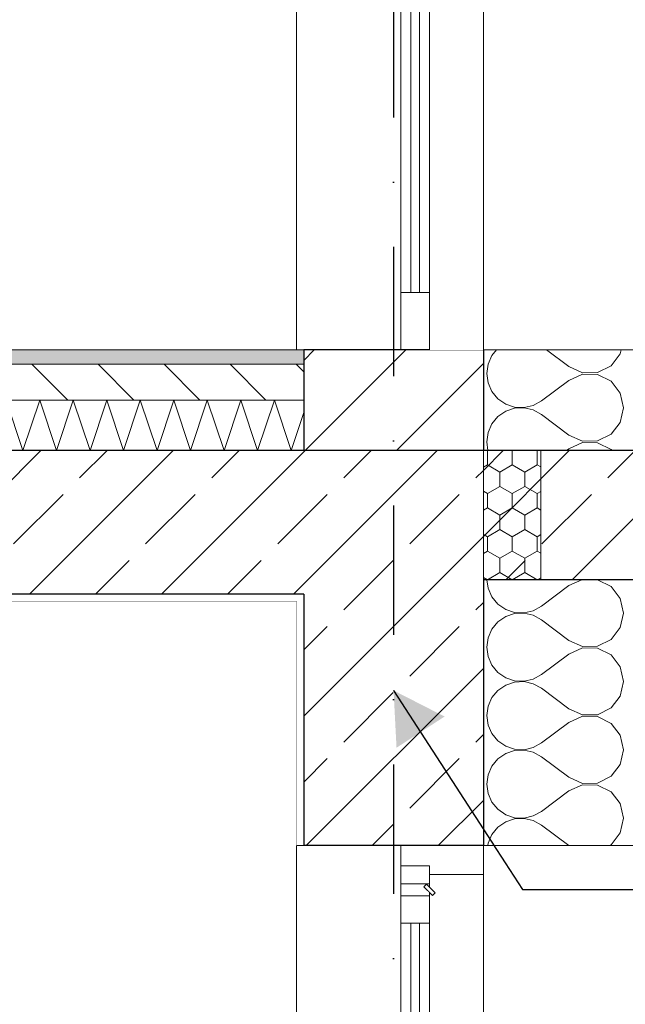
# Model space of a CAD drawing. Header units: millimetres. Extents: x 92668 to 123324, y -8921 to 14506.
# Tile 128 of 133: x 116522 to 117365, y 1979 to 3350. Entities that reach past the tile are written whole.
import ezdxf
from ezdxf.enums import TextEntityAlignment as Align

# ---------------------------------------------------------------- set-up
doc = ezdxf.new("R2010")
doc.units = ezdxf.units.MM
doc.header["$MEASUREMENT"] = 0
for name, pattern in [('Kropki i Kreski', [360, 180, -90, 0, -90]), ('Przerywana', [240, 120, -120]), ('Wipeout_Contour', [1000, 0, -1000])]:
    doc.linetypes.add(name, pattern=pattern)
for name, color, linetype, lineweight, true_color in [('0_Nr_pióra__85', 7, 'Continuous', 13, 0x80c2ff), ('Nowe_A-Konstrukcja Opis_Nr_pióra__58', 7, 'Continuous', 13, 0xdf0000), ('Nowe_A-Osi_Nr_pióra__25', 7, 'Continuous', 25, 0x40a5ff), ('Nowe_A-Wymiary-Wewnętrzne_Nr_pióra__45', 7, 'Continuous', 15, 0x40a5ff), ('Nowe_A-Wymiary-Wewnętrzne_Nr_pióra__85', 7, 'Continuous', 13, 0x80c2ff), ('Nowe_A-Wymiary-Zewnętrzne_Nr_pióra__45', 7, 'Continuous', 15, 0x40a5ff), ('Nowe_A-Wymiary-Zewnętrzne_Nr_pióra__85', 7, 'Continuous', 13, 0x80c2ff)]:
    doc.layers.add(name, color=color, linetype=linetype, lineweight=lineweight, true_color=true_color)
for name, color, linetype in [('Nowe_A-Balkony', 7, 'Continuous'), ('Nowe_A-Belki-Wieniec', 7, 'Continuous'), ('Nowe_A-Osi', 7, 'Continuous'), ('Nowe_A-Posadzki', 7, 'Continuous'), ('Nowe_A-Stropy', 7, 'Continuous'), ('Nowe_A-Wymiary-Wewnętrzne', 7, 'Continuous'), ('Nowe_A-Wymiary-Zewnętrzne', 7, 'Continuous'), ('Nowe_A-Ściany-Działowe', 7, 'Continuous'), ('Nowe_A-Ściany-Zewnętrzne', 7, 'Continuous'), ('Nowe_Drzwi Archicad', 7, 'Continuous')]:
    doc.layers.add(name, color=color, linetype=linetype)
for name, color, linetype, lineweight in [('Nowe_A-Balkony_Nr_pióra__29', 7, 'Continuous', 25), ('Nowe_A-Belki-Wieniec_Nr_pióra__30', 7, 'Continuous', 25), ('Nowe_A-Konstrukcja_Nr_pióra__1', 7, 'Continuous', 13), ('Nowe_A-Osi_Nr_pióra__6', 5, 'Continuous', 13), ('Nowe_A-Posadzki_Nr_pióra__174', 7, 'Continuous', 5), ('Nowe_A-Posadzki_Nr_pióra__9', 7, 'Continuous', 13), ('Nowe_A-Stropy_Nr_pióra__29', 7, 'Continuous', 25), ('Nowe_A-Stropy_Nr_pióra__49', 7, 'Continuous', 15), ('Nowe_A-Wymiary-Wewnętrzne_Nr_pióra__46', 5, 'Continuous', 15), ('Nowe_A-Wymiary-Zewnętrzne_Nr_pióra__46', 5, 'Continuous', 15), ('Nowe_A-Ściany-Zewnętrzne_Nr_pióra__174', 7, 'Continuous', 5), ('Nowe_A-Ściany-Zewnętrzne_Nr_pióra__27', 7, 'Continuous', 25), ('Nowe_A-Ściany-Zewnętrzne_Nr_pióra__47', 7, 'Continuous', 15), ('Nowe_Drzwi Archicad_Nr_pióra__23', 7, 'Continuous', 15), ('Nowe_Drzwi Archicad_Nr_pióra__3', 7, 'Continuous', 13), ('Nowe_Drzwi Archicad_Nr_pióra__43', 7, 'Continuous', 13), ('Nowe_Drzwi Archicad_Nr_pióra__87', 7, 'Continuous', 13)]:
    doc.layers.add(name, color=color, linetype=linetype, lineweight=lineweight)
doc.styles.add('STYL_AUTOMATYCZNY_1', font='arial.ttf')
doc.styles.add('STYL_AUTOMATYCZNY_2', font='arial.ttf')
doc.dimstyles.new('STYL_AUTOMATYCZNY__1', dxfattribs={"dimtxt": 125, "dimasz": 47.5, "dimexe": 0.18, "dimexo": 20, "dimgap": 0, "dimtad": 1, "dimdec": 1, "dimlfac": 0.1, "dimzin": 0, "dimdsep": 46, "dimtxsty": 'STYL_AUTOMATYCZNY_2', "dimblk": 'ARROWHEAD_11', "dimblk1": 'ARROWHEAD_11', "dimblk2": 'ARROWHEAD_11', "dimcen": 0.09, "dimclrd": 256, "dimclre": 256, "dimclrt": 5, "dimadec": 1, "dimazin": 0, "dimtfac": 1, "dimtdec": 4, "dimtmove": 0, "dimatfit": 3, "dimfxl": 0, "dimtolj": 1, "dimtzin": 0, "dimarcsym": 0})
doc.dimstyles.new('STYL_AUTOMATYCZNY__3', dxfattribs={"dimtxt": 0.18, "dimasz": 76, "dimexe": 0.18, "dimexo": 0.0625, "dimgap": 0, "dimtad": 0, "dimtih": 1, "dimtoh": 1, "dimdec": 4, "dimzin": 0, "dimdsep": 46, "dimcen": 0.09, "dimadec": 0, "dimazin": 0, "dimtfac": 1, "dimtdec": 4, "dimtmove": 0, "dimatfit": 3, "dimldrblk": 'ARROWHEAD_16', "dimfxl": 0, "dimtolj": 1, "dimtzin": 0, "dimarcsym": 0})
pattern_1 = [(0, (0, 0), (0, 86.60254), [0, -50]), (0, (25, 43.3), (0, 86.60254), [0, -50])]
pattern_2 = [(45, (0, 0), (-91.92388, 91.92388), []), (45, (-45.96, 45.96), (-91.92388, 91.92388), [97.5, -32.5])]

# ---------------------------------------------------------------- blocks, each defined once
blk = doc.blocks.new('*X6')
at = {"layer": 'Nowe_A-Ściany-Zewnętrzne_Nr_pióra__174', "color": 7, "linetype": 'Continuous', "lineweight": 5}
for p, q in [((117172.6, 2570), (117174.2, 2558.4)), ((117304.7, 2570), (117286.6, 2561.9)), ((117345.3, 2560.7), (117326.7, 2570)), ((117174.2, 2558.4), (117179.5, 2546.4)), ((117286.6, 2561.9), (117248.6, 2533.3)), ((117358.2, 2544.2), (117345.3, 2560.7)), ((117179.5, 2546.4), (117187.9, 2536.3)), ((117187.9, 2536.3), (117198.7, 2528.8)), ((117362.8, 2523.8), (117358.2, 2544.2)), ((117198.7, 2528.8), (117211.1, 2524.6)), ((117211.1, 2523), (117198.7, 2518.8)), ((117211.1, 2524.6), (117224.3, 2524)), ((117224.3, 2523.6), (117211.1, 2523)), ((117224.3, 2524), (117237.1, 2527)), ((117237.1, 2520.6), (117224.3, 2523.6)), ((117237.1, 2527), (117248.6, 2533.3)), ((117358.2, 2503.4), (117362.8, 2523.8)), ((117187.9, 2511.3), (117179.5, 2501.2)), ((117198.7, 2518.8), (117187.9, 2511.3)), ((117248.6, 2514.3), (117237.1, 2520.6)), ((117286.6, 2485.7), (117248.6, 2514.3)), ((117179.5, 2501.2), (117174.2, 2489.2)), ((117345.3, 2486.9), (117358.2, 2503.4)), ((117174.2, 2489.2), (117172.4, 2476.2)), ((117286.6, 2485.7), (117305.7, 2477.1)), ((117326.6, 2477.6), (117345.3, 2486.9)), ((117172.4, 2476.2), (117174.2, 2463.2)), ((117305.7, 2475.2), (117286.6, 2466.7)), ((117305.7, 2477.1), (117326.6, 2477.6)), ((117326.6, 2474.8), (117305.7, 2475.2)), ((117345.3, 2465.4), (117326.6, 2474.8)), ((117174.2, 2463.2), (117179.5, 2451.2)), ((117286.6, 2466.7), (117248.6, 2438.1)), ((117358.2, 2449), (117345.3, 2465.4)), ((117179.5, 2451.2), (117187.9, 2441)), ((117187.9, 2441), (117198.7, 2433.6)), ((117362.8, 2428.6), (117358.2, 2449)), ((117198.7, 2433.6), (117211.1, 2429.4)), ((117211.1, 2427.7), (117198.7, 2423.5)), ((117211.1, 2429.4), (117224.3, 2428.8)), ((117224.3, 2428.4), (117211.1, 2427.7)), ((117224.3, 2428.8), (117237.1, 2431.7)), ((117237.1, 2425.4), (117224.3, 2428.4)), ((117237.1, 2431.7), (117248.6, 2438.1)), ((117358.2, 2408.2), (117362.8, 2428.6)), ((117187.9, 2416.1), (117179.5, 2406)), ((117198.7, 2423.5), (117187.9, 2416.1)), ((117248.6, 2419), (117237.1, 2425.4)), ((117286.6, 2390.5), (117248.6, 2419)), ((117179.5, 2406), (117174.2, 2394)), ((117345.3, 2391.7), (117358.2, 2408.2)), ((117174.2, 2394), (117172.4, 2381)), ((117286.6, 2390.5), (117305.7, 2381.9)), ((117326.6, 2382.3), (117345.3, 2391.7)), ((117172.4, 2381), (117174.2, 2367.9)), ((117286.6, 2371.4), (117248.6, 2342.9)), ((117305.7, 2380), (117286.6, 2371.4)), ((117305.7, 2381.9), (117326.6, 2382.3)), ((117326.6, 2379.6), (117305.7, 2380)), ((117345.3, 2370.2), (117326.6, 2379.6)), ((117174.2, 2367.9), (117179.5, 2355.9)), ((117358.2, 2353.7), (117345.3, 2370.2)), ((117179.5, 2355.9), (117187.9, 2345.8)), ((117187.9, 2345.8), (117198.7, 2338.4)), ((117362.8, 2333.3), (117358.2, 2353.7)), ((117198.7, 2338.4), (117211.1, 2334.2)), ((117211.1, 2332.5), (117198.7, 2328.3)), ((117211.1, 2334.2), (117224.3, 2333.5)), ((117224.3, 2333.1), (117211.1, 2332.5)), ((117224.3, 2333.5), (117237.1, 2336.5)), ((117237.1, 2330.2), (117224.3, 2333.1)), ((117237.1, 2336.5), (117248.6, 2342.9)), ((117248.6, 2323.8), (117237.1, 2330.2)), ((117358.2, 2312.9), (117362.8, 2333.3)), ((117187.9, 2320.9), (117179.5, 2310.7)), ((117198.7, 2328.3), (117187.9, 2320.9)), ((117286.6, 2295.2), (117248.6, 2323.8)), ((117179.5, 2310.7), (117174.2, 2298.7)), ((117345.3, 2296.5), (117358.2, 2312.9)), ((117174.2, 2298.7), (117172.4, 2285.7)), ((117286.6, 2295.2), (117305.7, 2286.7)), ((117326.6, 2287.1), (117345.3, 2296.5)), ((117172.4, 2285.7), (117174.2, 2272.7)), ((117286.6, 2276.2), (117248.6, 2247.6)), ((117305.7, 2284.8), (117286.6, 2276.2)), ((117305.7, 2286.7), (117326.6, 2287.1)), ((117326.6, 2284.3), (117305.7, 2284.8)), ((117345.3, 2275), (117326.6, 2284.3)), ((117358.2, 2258.5), (117345.3, 2275)), ((117174.2, 2272.7), (117179.5, 2260.7)), ((117179.5, 2260.7), (117187.9, 2250.6)), ((117187.9, 2250.6), (117198.7, 2243.1)), ((117237.1, 2241.3), (117248.6, 2247.6)), ((117362.8, 2238.1), (117358.2, 2258.5)), ((117198.7, 2243.1), (117211.1, 2238.9)), ((117211.1, 2237.3), (117198.7, 2233.1)), ((117211.1, 2238.9), (117224.3, 2238.3)), ((117224.3, 2237.9), (117211.1, 2237.3)), ((117224.3, 2238.3), (117237.1, 2241.3)), ((117237.1, 2234.9), (117224.3, 2237.9)), ((117248.6, 2228.6), (117237.1, 2234.9)), ((117358.2, 2217.7), (117362.8, 2238.1)), ((117187.9, 2225.6), (117179.5, 2215.5)), ((117198.7, 2233.1), (117187.9, 2225.6)), ((117286.6, 2200), (117248.6, 2228.6)), ((117179.5, 2215.5), (117174.2, 2203.5)), ((117345.3, 2201.2), (117358.2, 2217.7)), ((117174.2, 2203.5), (117173.7, 2200)), ((117342.9, 2200), (117345.3, 2201.2))]:
    blk.add_line(p, q, dxfattribs=at)
blk = doc.blocks.new('ElemPrzekroju_5')
at = {"color": 254, "linetype": 'Wipeout_Contour', "lineweight": 0, "ltscale": 2223447.429133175}
blk.add_wipeout([(116907.6, 2200), (116907.6, 0), (117052.6, 0), (117052.6, 873), (117042.6, 873), (117042.6, 927), (117052.6, 927), (117052.6, 973), (117042.6, 973), (117042.6, 990), (116997.6, 990), (116990.5, 992.9), (116987.6, 1000), (116990.5, 1007.1), (116997.6, 1010), (117042.6, 1010), (117042.6, 1027), (117052.6, 1027), (117052.6, 2200)], dxfattribs=at).dxf.layer = 'Nowe_A-Ściany-Zewnętrzne'
at = {"color": 254, "linetype": 'Wipeout_Contour', "lineweight": 0, "ltscale": 469131.658952}
blk.add_wipeout([(117377.6, 0), (117377.6, 2200), (117167.6, 2200), (117167.6, 0)], dxfattribs=at).dxf.layer = 'Nowe_A-Ściany-Zewnętrzne'
at = {"layer": 'Nowe_A-Ściany-Zewnętrzne', "linetype": 'Continuous', "lineweight": 0, "true_color": 0x000000}
h = blk.add_hatch(dxfattribs=at)
h.set_pattern_fill('Tynk', color=18, style=0, pattern_type=2)
h.set_pattern_definition(pattern_1)
h.paths.add_polyline_path([(116917.6, 2200), (116917.6, 2540), (116907.6, 2540), (116907.6, 2200)])
at = {"layer": 'Nowe_A-Ściany-Zewnętrzne_Nr_pióra__47', "color": 7, "linetype": 'Continuous', "lineweight": 15}
for p in [(116907.6, 2540), (116917.6, 2200)]:
    blk.add_line(p, (116907.6, 2200), dxfattribs=at)
at = {"layer": 'Nowe_A-Ściany-Zewnętrzne_Nr_pióra__47', "color": 7, "linetype": 'Continuous', "lineweight": 15, "flags": 128}
blk.add_lwpolyline([(117377.6, 2200), (117367.6, 2200), (117167.6, 2200)], dxfattribs=at)
at = {"layer": 'Nowe_A-Ściany-Zewnętrzne', "lineweight": 0}
blk.add_blockref('*X6', (0, 0), dxfattribs=at)
blk = doc.blocks.new('*X15')
at = {"layer": 'Nowe_A-Ściany-Zewnętrzne_Nr_pióra__174', "color": 7, "linetype": 'Continuous', "lineweight": 5}
for p, q in [((117179.5, 2882.2), (117174.2, 2870.2)), ((117186, 2890), (117179.5, 2882.2)), ((117286.6, 2866.7), (117255.5, 2890)), ((117345.3, 2867.9), (117358.2, 2884.4)), ((117358.2, 2884.4), (117359.5, 2890)), ((117174.2, 2870.2), (117172.4, 2857.1)), ((117286.6, 2866.7), (117305.7, 2858.1)), ((117326.6, 2858.5), (117345.3, 2867.9)), ((117172.4, 2857.1), (117174.2, 2844.1)), ((117305.7, 2856.2), (117286.6, 2847.6)), ((117305.7, 2858.1), (117326.6, 2858.5)), ((117326.6, 2855.8), (117305.7, 2856.2)), ((117345.3, 2846.4), (117326.6, 2855.8)), ((117174.2, 2844.1), (117179.5, 2832.1)), ((117286.6, 2847.6), (117248.6, 2819)), ((117358.2, 2829.9), (117345.3, 2846.4)), ((117179.5, 2832.1), (117187.9, 2822)), ((117362.8, 2809.5), (117358.2, 2829.9)), ((117187.9, 2822), (117198.7, 2814.6)), ((117198.7, 2814.6), (117211.1, 2810.4)), ((117211.1, 2810.4), (117224.3, 2809.7)), ((117224.3, 2809.7), (117237.1, 2812.7)), ((117237.1, 2812.7), (117248.6, 2819)), ((117358.2, 2789.1), (117362.8, 2809.5)), ((117187.9, 2797.1), (117179.5, 2786.9)), ((117198.7, 2804.5), (117187.9, 2797.1)), ((117211.1, 2808.7), (117198.7, 2804.5)), ((117224.3, 2809.3), (117211.1, 2808.7)), ((117237.1, 2806.4), (117224.3, 2809.3)), ((117248.6, 2800), (117237.1, 2806.4)), ((117286.6, 2771.4), (117248.6, 2800)), ((117179.5, 2786.9), (117174.2, 2774.9)), ((117345.3, 2772.6), (117358.2, 2789.1)), ((117174.2, 2774.9), (117172.4, 2761.9)), ((117286.6, 2771.4), (117305.7, 2762.9)), ((117326.6, 2763.3), (117345.3, 2772.6)), ((117172.4, 2761.9), (117174, 2750)), ((117305.7, 2760.9), (117286.6, 2752.4)), ((117305.7, 2762.9), (117326.6, 2763.3)), ((117326.6, 2760.5), (117305.7, 2760.9)), ((117345.3, 2751.2), (117326.6, 2760.5)), ((117286.6, 2752.4), (117283.5, 2750)), ((117346.3, 2750), (117345.3, 2751.2))]:
    blk.add_line(p, q, dxfattribs=at)
blk = doc.blocks.new('ElemPrzekroju_12')
at = {"layer": 'Nowe_A-Ściany-Zewnętrzne_Nr_pióra__27', "color": 7, "linetype": 'Continuous', "lineweight": 25}
blk.add_line((117167.6, 2750), (116917.6, 2750), dxfattribs=at)
at = {"color": 254, "linetype": 'Wipeout_Contour', "lineweight": 0, "ltscale": 2224594.341599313}
blk.add_wipeout([(116907.6, 2890), (117052.6, 2890), (117052.6, 3763), (117042.6, 3763), (117042.6, 3817), (117052.6, 3817), (117052.6, 3863), (117042.6, 3863), (117042.6, 3880), (116997.6, 3880), (116990.5, 3882.9), (116987.6, 3890), (116990.5, 3897.1), (116997.6, 3900), (117042.6, 3900), (117042.6, 3917), (117052.6, 3917), (117052.6, 5090), (116907.6, 5090)], dxfattribs=at).dxf.layer = 'Nowe_A-Ściany-Zewnętrzne'
at = {"color": 254, "linetype": 'Wipeout_Contour', "lineweight": 0, "ltscale": 469382.417722}
blk.add_wipeout([(117377.6, 2890), (117377.6, 5090), (117167.6, 5090), (117167.6, 2890)], dxfattribs=at).dxf.layer = 'Nowe_A-Ściany-Zewnętrzne'
at = {"layer": 'Nowe_A-Ściany-Zewnętrzne', "linetype": 'Continuous', "lineweight": 0, "true_color": 0x000000}
h = blk.add_hatch(dxfattribs=at)
h.set_pattern_fill('Bloczki_ceramiczne', color=18, style=0, pattern_type=2)
h.set_pattern_definition([(45, (0, 0), (-63.63961, 63.63961), [])])
h.paths.add_polyline_path([(116917.6, 2890), (116917.6, 2750), (117167.6, 2750), (117167.6, 2890)])
at = {"layer": 'Nowe_A-Ściany-Zewnętrzne_Nr_pióra__27', "color": 7, "linetype": 'Continuous', "lineweight": 25}
blk.add_line((117167.6, 2890), (117167.6, 2750), dxfattribs=at)
at = {"layer": 'Nowe_A-Ściany-Zewnętrzne_Nr_pióra__27', "color": 7, "linetype": 'Continuous', "lineweight": 25, "flags": 128}
for points in [[(116917.6, 2890), (116917.6, 2870), (116917.6, 2820), (116917.6, 2750)], [(117167.6, 2890), (117092.6, 2890), (117072.6, 2890), (117052.6, 2890), (116917.6, 2890)]]:
    blk.add_lwpolyline(points, dxfattribs=at)
at = {"layer": 'Nowe_A-Ściany-Zewnętrzne_Nr_pióra__47', "color": 7, "linetype": 'Continuous', "lineweight": 15, "flags": 128}
blk.add_lwpolyline([(117377.6, 2890), (117367.6, 2890), (117167.6, 2890)], dxfattribs=at)
at = {"layer": 'Nowe_A-Ściany-Zewnętrzne', "lineweight": 0}
blk.add_blockref('*X15', (0, 0), dxfattribs=at)
blk = doc.blocks.new('ElemPrzekroju_15')
at = {"layer": 'Nowe_A-Balkony', "linetype": 'Continuous', "lineweight": 0, "true_color": 0x000000}
h = blk.add_hatch(dxfattribs=at)
h.set_pattern_fill('Beton_zbrojony', color=18, style=0, pattern_type=2)
h.set_pattern_definition(pattern_2)
h.paths.add_polyline_path([(117167.6, 2570), (118877.6, 2570), (118877.6, 2750), (117167.6, 2750)])
at = {"layer": 'Nowe_A-Balkony_Nr_pióra__29', "color": 7, "linetype": 'Continuous', "lineweight": 25}
for p, q in [((118877.6, 2750), (117377.6, 2750)), ((118877.6, 2750), (118877.6, 2570)), ((118877.6, 2570), (117377.6, 2570))]:
    blk.add_line(p, q, dxfattribs=at)
at = {"layer": 'Nowe_A-Balkony_Nr_pióra__29', "color": 7, "linetype": 'Continuous', "lineweight": 25, "flags": 128}
for points in [[(117377.6, 2750), (117367.6, 2750), (117167.6, 2750)], [(117377.6, 2570), (117367.6, 2570), (117167.6, 2570)]]:
    blk.add_lwpolyline(points, dxfattribs=at)
blk = doc.blocks.new('ElemPrzekroju_33')
at = {"layer": 'Nowe_A-Stropy', "linetype": 'Continuous', "lineweight": 0, "true_color": 0x000000}
h = blk.add_hatch(dxfattribs=at)
h.set_pattern_fill('Beton_zbrojony', color=18, style=0, pattern_type=2)
h.set_pattern_definition(pattern_2)
h.paths.add_polyline_path([(109667.6, 2750), (109667.6, 2550), (109677.6, 2550), (112262.6, 2550), (112387.6, 2550), (116917.6, 2550), (116917.6, 2750)])
h = blk.add_hatch(dxfattribs=at)
h.set_pattern_fill('Tynk', color=18, style=0, pattern_type=2)
h.set_pattern_definition(pattern_1)
h.paths.add_polyline_path([(112387.6, 2540), (116917.6, 2540), (116917.6, 2550), (112387.6, 2550)])
at = {"layer": 'Nowe_A-Stropy_Nr_pióra__29', "color": 7, "linetype": 'Continuous', "lineweight": 25, "flags": 128}
for points in [[(116917.6, 2750), (112387.6, 2750), (112272.6, 2750), (109667.6, 2750)], [(116917.6, 2550), (112387.6, 2550), (112272.6, 2550), (112262.6, 2550), (109677.6, 2550), (109667.6, 2550)]]:
    blk.add_lwpolyline(points, dxfattribs=at)
at = {"layer": 'Nowe_A-Stropy_Nr_pióra__49', "color": 7, "linetype": 'Continuous', "lineweight": 15}
blk.add_line((116907.6, 2540), (112397.6, 2540), dxfattribs=at)
blk = doc.blocks.new('ElemPrzekroju_54')
at = {"color": 254, "linetype": 'Wipeout_Contour', "lineweight": 0, "ltscale": 2498960.930109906}
blk.add_wipeout([(113007.6, 391.5), (112997.6, 391.5), (112997.6, 0), (113630.7, 0), (113630.7, 2117), (114764.7, 2117), (114764.7, 0), (116907.6, 0), (116907.6, 2540), (112997.6, 2540), (112997.6, 1806.7), (113027.6, 1806.7), (113027.6, 940), (112997.6, 940), (112997.6, 860), (113027.6, 860), (113027.6, 660), (113022.6, 660), (113022.6, 399), (113020.3, 399), (113018.2, 395.9), (113013.3, 392.6)], dxfattribs=at).dxf.layer = 'Nowe_A-Ściany-Działowe'
blk = doc.blocks.new('ElemPrzekroju_62')
at = {"color": 254, "linetype": 'Wipeout_Contour', "lineweight": 0, "ltscale": 2613344.637706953}
blk.add_wipeout([(112997.6, 3790), (112997.6, 3750), (113027.6, 3750), (113027.6, 3550), (113022.6, 3550), (113022.6, 3289), (113020.3, 3289), (113018.2, 3285.9), (113013.3, 3282.6), (113007.6, 3281.5), (112997.6, 3281.5), (112997.6, 2890), (113630.7, 2890), (113630.7, 5007), (114764.7, 5007), (114764.7, 2890), (116907.6, 2890), (116907.6, 5430), (112997.6, 5430), (112997.6, 4696.7), (113027.6, 4696.7), (113027.6, 3830), (112997.6, 3830)], dxfattribs=at).dxf.layer = 'Nowe_A-Ściany-Działowe'
blk = doc.blocks.new('ElemPrzekroju_106')
at = {"layer": 'Nowe_Drzwi Archicad_Nr_pióra__23', "color": 7, "linetype": 'Continuous', "lineweight": 15}
blk.add_line((117052.6, 2200), (117052.6, 2172), dxfattribs=at)
at = {"layer": 'Nowe_Drzwi Archicad_Nr_pióra__23', "color": 7, "linetype": 'Continuous', "lineweight": 15, "flags": 128}
blk.add_lwpolyline([(117092.6, 2172), (117072.6, 2172), (117052.6, 2172)], dxfattribs=at)
at = {"layer": 'Nowe_Drzwi Archicad_Nr_pióra__87', "color": 7, "linetype": 'Continuous', "lineweight": 13}
blk.add_line((116907.6, 0), (116907.6, 2200), dxfattribs=at)
at = {"color": 254, "linetype": 'Wipeout_Contour', "lineweight": 0, "ltscale": 937022.392529}
blk.add_wipeout([(117092.6, 0), (117167.6, 0), (117167.6, 2160), (117092.6, 2160), (117092.6, 2142), (117100.4, 2134.3), (117096.8, 2130.7), (117092.6, 2135)], dxfattribs=at).dxf.layer = 'Nowe_Drzwi Archicad'
at = {"color": 254, "linetype": 'Wipeout_Contour', "lineweight": 0, "ltscale": 468287.828578}
blk.add_wipeout([(117052.6, 2092), (117052.6, 80), (117072.6, 80), (117072.6, 2092)], dxfattribs=at).dxf.layer = 'Nowe_Drzwi Archicad'
at = {"layer": 'Nowe_Drzwi Archicad_Nr_pióra__23', "color": 7, "linetype": 'Continuous', "lineweight": 15}
for p, q in [((117167.6, 2200), (117167.6, 2160)), ((117092.6, 2172), (117092.6, 2160)), ((117167.6, 2160), (117092.6, 2160))]:
    blk.add_line(p, q, dxfattribs=at)
at = {"layer": 'Nowe_Drzwi Archicad_Nr_pióra__3', "color": 7, "linetype": 'Continuous', "lineweight": 13}
for p, q in [((117167.6, 0), (117167.6, 2160)), ((117052.6, 2092), (117052.6, 80))]:
    blk.add_line(p, q, dxfattribs=at)
at = {"color": 254, "linetype": 'Wipeout_Contour', "lineweight": 0, "ltscale": 936803.523719}
blk.add_wipeout([(117052.6, 2130), (117092.6, 2130), (117092.6, 2135), (117084.8, 2142.7), (117088.4, 2146.3), (117092.6, 2142), (117092.6, 2147), (117052.6, 2147)], dxfattribs=at).dxf.layer = 'Nowe_Drzwi Archicad'
at = {"color": 254, "linetype": 'Wipeout_Contour', "lineweight": 0, "ltscale": 468367.822184}
blk.add_wipeout([(117072.6, 2092), (117072.6, 80), (117092.6, 80), (117092.6, 2092)], dxfattribs=at).dxf.layer = 'Nowe_Drzwi Archicad'
at = {"layer": 'Nowe_Drzwi Archicad_Nr_pióra__3', "color": 7, "linetype": 'Continuous', "lineweight": 13}
for p, q in [((117052.6, 2147), (117052.6, 2130)), ((117092.6, 2147), (117052.6, 2147)), ((117088.4, 2146.3), (117084.8, 2142.7)), ((117084.8, 2142.7), (117096.8, 2130.7)), ((117088.4, 2146.3), (117100.4, 2134.3)), ((117092.6, 2147), (117092.6, 2142)), ((117092.6, 2130), (117052.6, 2130)), ((117092.6, 2135), (117092.6, 2130)), ((117100.4, 2134.3), (117096.8, 2130.7)), ((117092.6, 2092), (117092.6, 80))]:
    blk.add_line(p, q, dxfattribs=at)
at = {"layer": 'Nowe_Drzwi Archicad_Nr_pióra__3', "color": 7, "linetype": 'Continuous', "lineweight": 13, "flags": 128}
for points in [[(117052.6, 2172), (117052.6, 2157), (117052.6, 2147)], [(117092.6, 2160), (117092.6, 2157), (117092.6, 2147)], [(117052.6, 2130), (117052.6, 2120), (117052.6, 2092)], [(117092.6, 2130), (117092.6, 2120), (117092.6, 2092)], [(117092.6, 2092), (117072.6, 2092), (117052.6, 2092)]]:
    blk.add_lwpolyline(points, dxfattribs=at)
at = {"layer": 'Nowe_Drzwi Archicad_Nr_pióra__43', "color": 7, "linetype": 'Continuous', "lineweight": 13}
for p, q in [((117066.6, 2092), (117066.6, 80)), ((117078.6, 80), (117078.6, 2092))]:
    blk.add_line(p, q, dxfattribs=at)
blk = doc.blocks.new('ElemPrzekroju_123')
at = {"layer": 'Nowe_Drzwi Archicad_Nr_pióra__87', "color": 7, "linetype": 'Continuous', "lineweight": 13}
blk.add_line((116907.6, 2890), (116907.6, 5090), dxfattribs=at)
at = {"color": 254, "linetype": 'Wipeout_Contour', "lineweight": 0, "ltscale": 937624.816172}
blk.add_wipeout([(117092.6, 2890), (117167.6, 2890), (117167.6, 5050), (117092.6, 5050), (117092.6, 5032), (117100.4, 5024.3), (117096.8, 5020.7), (117092.6, 5025)], dxfattribs=at).dxf.layer = 'Nowe_Drzwi Archicad'
at = {"color": 254, "linetype": 'Wipeout_Contour', "lineweight": 0, "ltscale": 468537.660825}
blk.add_wipeout([(117052.6, 4982), (117052.6, 2970), (117072.6, 2970), (117072.6, 4982)], dxfattribs=at).dxf.layer = 'Nowe_Drzwi Archicad'
at = {"layer": 'Nowe_Drzwi Archicad_Nr_pióra__3', "color": 7, "linetype": 'Continuous', "lineweight": 13}
for p, q in [((117167.6, 2890), (117167.6, 5050)), ((117052.6, 4982), (117052.6, 2970)), ((117052.6, 2970), (117052.6, 2890))]:
    blk.add_line(p, q, dxfattribs=at)
at = {"color": 254, "linetype": 'Wipeout_Contour', "lineweight": 0, "ltscale": 468617.611791}
blk.add_wipeout([(117072.6, 4982), (117072.6, 2970), (117092.6, 2970), (117092.6, 4982)], dxfattribs=at).dxf.layer = 'Nowe_Drzwi Archicad'
at = {"layer": 'Nowe_Drzwi Archicad_Nr_pióra__3', "color": 7, "linetype": 'Continuous', "lineweight": 13}
for p, q in [((117092.6, 4982), (117092.6, 2970)), ((117092.6, 2970), (117092.6, 2890))]:
    blk.add_line(p, q, dxfattribs=at)
at = {"layer": 'Nowe_Drzwi Archicad_Nr_pióra__3', "color": 7, "linetype": 'Continuous', "lineweight": 13, "flags": 128}
blk.add_lwpolyline([(117092.6, 2970), (117072.6, 2970), (117052.6, 2970)], dxfattribs=at)
at = {"layer": 'Nowe_Drzwi Archicad_Nr_pióra__43', "color": 7, "linetype": 'Continuous', "lineweight": 13}
for p, q in [((117066.6, 4982), (117066.6, 2970)), ((117078.6, 2970), (117078.6, 4982))]:
    blk.add_line(p, q, dxfattribs=at)
blk = doc.blocks.new('*X218')
at = {"layer": 'Nowe_A-Posadzki_Nr_pióra__174', "color": 7, "linetype": 'Continuous', "lineweight": 5}
for p, q in [((116503.3, 2820), (116526.7, 2750)), ((116526.7, 2750), (116550, 2820)), ((116550, 2820), (116573.3, 2750)), ((116573.3, 2750), (116596.7, 2820)), ((116596.7, 2820), (116620, 2750)), ((116620, 2750), (116643.3, 2820)), ((116643.3, 2820), (116666.7, 2750)), ((116666.7, 2750), (116690, 2820)), ((116690, 2820), (116713.3, 2750)), ((116713.3, 2750), (116736.7, 2820)), ((116736.7, 2820), (116760, 2750)), ((116760, 2750), (116783.3, 2820)), ((116783.3, 2820), (116806.7, 2750)), ((116806.7, 2750), (116830, 2820)), ((116830, 2820), (116853.3, 2750)), ((116853.3, 2750), (116876.7, 2820)), ((116876.7, 2820), (116900, 2750)), ((116900, 2750), (116917.6, 2802.8))]:
    blk.add_line(p, q, dxfattribs=at)
blk = doc.blocks.new('ElemPrzekroju_172')
at = {"layer": 'Nowe_A-Posadzki', "linetype": 'Continuous', "lineweight": 0, "true_color": 0xbb9a81}
blk.add_hatch(color=33, dxfattribs=at).paths.add_polyline_path([(112387.6, 2890), (112387.6, 2870), (116917.6, 2870), (116917.6, 2890)])
at = {"layer": 'Nowe_A-Posadzki', "linetype": 'Continuous', "lineweight": 0, "true_color": 0x000000}
h = blk.add_hatch(dxfattribs=at)
h.set_pattern_fill('Cegła_zwykła', color=18, style=0, pattern_type=2)
h.set_pattern_definition([(135, (0, 0), (45.96194, 45.96194), [])])
h.paths.add_polyline_path([(112387.6, 2870), (112387.6, 2820), (116917.6, 2820), (116917.6, 2870)])
at = {"layer": 'Nowe_A-Posadzki_Nr_pióra__9', "color": 7, "linetype": 'Continuous', "lineweight": 13}
for p, q in [((116917.6, 2890), (112927.6, 2890)), ((116917.6, 2870), (112387.6, 2870)), ((116917.6, 2820), (112387.6, 2820))]:
    blk.add_line(p, q, dxfattribs=at)
at = {"layer": 'Nowe_A-Posadzki', "lineweight": 0}
blk.add_blockref('*X218', (0, 0), dxfattribs=at)
blk = doc.blocks.new('ElemPrzekroju_220')
at = {"layer": 'Nowe_A-Belki-Wieniec', "linetype": 'Continuous', "lineweight": 0, "true_color": 0x000000}
h = blk.add_hatch(dxfattribs=at)
h.set_pattern_fill('Beton_zbrojony', color=18, style=0, pattern_type=2)
h.set_pattern_definition(pattern_2)
h.paths.add_polyline_path([(116917.6, 2750), (116917.6, 2200), (117167.6, 2200), (117167.6, 2750)])
at = {"layer": 'Nowe_A-Belki-Wieniec_Nr_pióra__30', "color": 7, "linetype": 'Continuous', "lineweight": 25}
blk.add_line((117167.6, 2570), (117167.6, 2200), dxfattribs=at)
at = {"layer": 'Nowe_A-Belki-Wieniec_Nr_pióra__30', "color": 7, "linetype": 'Continuous', "lineweight": 25, "flags": 128}
for points in [[(116917.6, 2550), (116917.6, 2540), (116917.6, 2200)], [(117167.6, 2200), (117052.6, 2200), (116917.6, 2200)]]:
    blk.add_lwpolyline(points, dxfattribs=at)
blk = doc.blocks.new('Standardowy znacznik osi[5]', base_point=(117042.6, 13756))
at = {"layer": 'Nowe_A-Osi_Nr_pióra__25', "color": 161, "linetype": 'Kropki i Kreski', "lineweight": 25, "true_color": 0x40a5ff}
blk.add_line((117042.6, 12756), (117042.6, -1000), dxfattribs=at)
at = {"layer": 'Nowe_A-Osi_Nr_pióra__6', "color": 5, "lineweight": 13, "style": 'STYL_AUTOMATYCZNY_1'}
for tag, p in [('AC_MarkerText_1_0', (117042.6, 14331)), ('AC_MarkerText_1_1', (117042.6, -2175))]:
    blk.add_attdef(tag, text='', height=400, rotation=360, dxfattribs=at).set_placement(p, align=Align.TOP_CENTER)
blk = doc.blocks.new('*D364')
at = {"layer": 'Nowe_A-Wymiary-Wewnętrzne_Nr_pióra__45', "linetype": 'Continuous', "lineweight": 15, "true_color": 0x40a5ff}
for points in [[(116317.2, 2200), (116318.2, 2195.2), (116320.9, 2191.2), (116324.9, 2188.5), (116329.7, 2187.5), (116334.5, 2188.5), (116338.6, 2191.2), (116341.3, 2195.2), (116342.2, 2200), (116341.3, 2204.8), (116338.6, 2208.8), (116334.5, 2211.5), (116329.7, 2212.5), (116324.9, 2211.5), (116320.9, 2208.8), (116318.2, 2204.8)], [(116317.2, 0), (116318.2, -4.8), (116320.9, -8.8), (116324.9, -11.5), (116329.7, -12.5), (116334.5, -11.5), (116338.6, -8.8), (116341.3, -4.8), (116342.2, 0), (116341.3, 4.8), (116338.6, 8.8), (116334.5, 11.5), (116329.7, 12.5), (116324.9, 11.5), (116320.9, 8.8), (116318.2, 4.8)]]:
    blk.add_hatch(color=161, dxfattribs=at).paths.add_polyline_path(points)
at = {"layer": 'Nowe_A-Wymiary-Wewnętrzne_Nr_pióra__45', "color": 161, "linetype": 'Continuous', "lineweight": 15, "true_color": 0x40a5ff}
for centre in [(116329.7, 2200), (116329.7, 0)]:
    blk.add_circle(centre, 12.5, dxfattribs=at)
at = {"layer": 'Nowe_A-Wymiary-Wewnętrzne_Nr_pióra__85', "color": 151, "linetype": 'Continuous', "lineweight": 13, "true_color": 0x80c2ff}
for p, q in [((116317.2, 2200), (116282.9, 2200)), ((116376.6, 2200), (116342.2, 2200)), ((116329.7, 12.5), (116329.7, 2187.5)), ((116317.2, 0), (116282.9, 0)), ((116376.6, 0), (116342.2, 0))]:
    blk.add_line(p, q, dxfattribs=at)
at = {"layer": 'Nowe_A-Wymiary-Wewnętrzne_Nr_pióra__46', "color": 5, "lineweight": 15, "char_height": 125, "attachment_point": 7, "rotation": 90, "style": 'STYL_AUTOMATYCZNY_2'}
for s, insert in [('\\A1;{\\pql;\\fArial|b0|i0|c238|p0;\\W1.000000;34,0}', (116304.7, 1853.9)), ('\\A1;{\\pql;\\fArial|b0|i0|c238|p0;\\W1.000000;220,0}', (116304.7, 718.7))]:
    blk.add_mtext(s, dxfattribs=dict(at, insert=insert))
blk = doc.blocks.new('ARROWHEAD_11')
at = {"color": 0, "linetype": 'Continuous', "lineweight": 0}
blk.add_line((0, 0), (-1, 0), dxfattribs=at)
at = {"color": 0, "linetype": 'Continuous', "lineweight": 0, "const_width": 0.25, "flags": 128}
blk.add_lwpolyline([(-0.125, 0, 1), (0.125, 0, 1)], format="xyb", close=True, dxfattribs=at)
blk = doc.blocks.new('*D365')
at = {"layer": 'Nowe_A-Wymiary-Wewnętrzne_Nr_pióra__45', "linetype": 'Continuous', "lineweight": 15, "true_color": 0x40a5ff}
for points in [[(116317.2, 2540), (116318.2, 2535.2), (116320.9, 2531.2), (116324.9, 2528.5), (116329.7, 2527.5), (116334.5, 2528.5), (116338.6, 2531.2), (116341.3, 2535.2), (116342.2, 2540), (116341.3, 2544.8), (116338.6, 2548.8), (116334.5, 2551.5), (116329.7, 2552.5), (116324.9, 2551.5), (116320.9, 2548.8), (116318.2, 2544.8)], [(116317.2, 2200), (116318.2, 2195.2), (116320.9, 2191.2), (116324.9, 2188.5), (116329.7, 2187.5), (116334.5, 2188.5), (116338.6, 2191.2), (116341.3, 2195.2), (116342.2, 2200), (116341.3, 2204.8), (116338.6, 2208.8), (116334.5, 2211.5), (116329.7, 2212.5), (116324.9, 2211.5), (116320.9, 2208.8), (116318.2, 2204.8)]]:
    blk.add_hatch(color=161, dxfattribs=at).paths.add_polyline_path(points)
at = {"layer": 'Nowe_A-Wymiary-Wewnętrzne_Nr_pióra__45', "color": 161, "linetype": 'Continuous', "lineweight": 15, "true_color": 0x40a5ff}
for centre in [(116329.7, 2540), (116329.7, 2200)]:
    blk.add_circle(centre, 12.5, dxfattribs=at)
at = {"layer": 'Nowe_A-Wymiary-Wewnętrzne_Nr_pióra__85', "color": 151, "linetype": 'Continuous', "lineweight": 13, "true_color": 0x80c2ff}
for p, q in [((116317.2, 2540), (116282.9, 2540)), ((116376.6, 2540), (116342.2, 2540)), ((116329.7, 2212.5), (116329.7, 2527.5)), ((116317.2, 2200), (116282.9, 2200)), ((116376.6, 2200), (116342.2, 2200))]:
    blk.add_line(p, q, dxfattribs=at)
blk = doc.blocks.new('*D367')
at = {"layer": 'Nowe_A-Wymiary-Wewnętrzne_Nr_pióra__45', "linetype": 'Continuous', "lineweight": 15, "true_color": 0x40a5ff}
for points in [[(116317.2, 5090), (116318.2, 5085.2), (116320.9, 5081.2), (116324.9, 5078.5), (116329.7, 5077.5), (116334.5, 5078.5), (116338.6, 5081.2), (116341.3, 5085.2), (116342.2, 5090), (116341.3, 5094.8), (116338.6, 5098.8), (116334.5, 5101.5), (116329.7, 5102.5), (116324.9, 5101.5), (116320.9, 5098.8), (116318.2, 5094.8)], [(116317.2, 2890), (116318.2, 2885.2), (116320.9, 2881.2), (116324.9, 2878.5), (116329.7, 2877.5), (116334.5, 2878.5), (116338.6, 2881.2), (116341.3, 2885.2), (116342.2, 2890), (116341.3, 2894.8), (116338.6, 2898.8), (116334.5, 2901.5), (116329.7, 2902.5), (116324.9, 2901.5), (116320.9, 2898.8), (116318.2, 2894.8)]]:
    blk.add_hatch(color=161, dxfattribs=at).paths.add_polyline_path(points)
at = {"layer": 'Nowe_A-Wymiary-Wewnętrzne_Nr_pióra__45', "color": 161, "linetype": 'Continuous', "lineweight": 15, "true_color": 0x40a5ff}
for centre in [(116329.7, 5090), (116329.7, 2890)]:
    blk.add_circle(centre, 12.5, dxfattribs=at)
at = {"layer": 'Nowe_A-Wymiary-Wewnętrzne_Nr_pióra__85', "color": 151, "linetype": 'Continuous', "lineweight": 13, "true_color": 0x80c2ff}
for p, q in [((116317.2, 5090), (116282.9, 5090)), ((116376.6, 5090), (116342.2, 5090)), ((116329.7, 2902.5), (116329.7, 5077.5)), ((116317.2, 2890), (116282.9, 2890)), ((116376.6, 2890), (116342.2, 2890))]:
    blk.add_line(p, q, dxfattribs=at)
at = {"layer": 'Nowe_A-Wymiary-Wewnętrzne_Nr_pióra__46', "color": 5, "lineweight": 15, "char_height": 125, "attachment_point": 7, "rotation": 90, "style": 'STYL_AUTOMATYCZNY_2'}
for s, insert in [('\\A1;{\\pql;\\fArial|b0|i0|c238|p0;\\W1.000000;34,0}', (116304.7, 4743.9)), ('\\A1;{\\pql;\\fArial|b0|i0|c238|p0;\\W1.000000;220,0}', (116304.7, 3775.5)), ('\\A1;{\\pql;\\fArial|b0|i0|c238|p0;\\W1.000000;35,0}', (116304.7, 2902.5))]:
    blk.add_mtext(s, dxfattribs=dict(at, insert=insert))
blk = doc.blocks.new('*D414')
at = {"layer": 'Nowe_A-Wymiary-Zewnętrzne_Nr_pióra__45', "linetype": 'Continuous', "lineweight": 15, "true_color": 0x40a5ff}
for points in [[(119555.9, 12845), (119556.9, 12840.2), (119559.6, 12836.2), (119563.6, 12833.5), (119568.4, 12832.5), (119573.2, 12833.5), (119577.3, 12836.2), (119580, 12840.2), (119580.9, 12845), (119580, 12849.8), (119577.3, 12853.8), (119573.2, 12856.5), (119568.4, 12857.5), (119563.6, 12856.5), (119559.6, 12853.8), (119556.9, 12849.8)], [(119555.9, -450), (119556.9, -454.8), (119559.6, -458.8), (119563.6, -461.5), (119568.4, -462.5), (119573.2, -461.5), (119577.3, -458.8), (119580, -454.8), (119580.9, -450), (119580, -445.2), (119577.3, -441.2), (119573.2, -438.5), (119568.4, -437.5), (119563.6, -438.5), (119559.6, -441.2), (119556.9, -445.2)]]:
    blk.add_hatch(color=161, dxfattribs=at).paths.add_polyline_path(points)
at = {"layer": 'Nowe_A-Wymiary-Zewnętrzne_Nr_pióra__45', "color": 161, "linetype": 'Continuous', "lineweight": 15, "true_color": 0x40a5ff}
for centre in [(119568.4, 12845), (119568.4, -450)]:
    blk.add_circle(centre, 12.5, dxfattribs=at)
at = {"layer": 'Nowe_A-Wymiary-Zewnętrzne_Nr_pióra__85', "color": 151, "linetype": 'Continuous', "lineweight": 13, "true_color": 0x80c2ff}
for p, q in [((119568.4, 12857.5), (119568.4, 12870)), ((119555.9, 12845), (119521.5, 12845)), ((119615.3, 12845), (119580.9, 12845)), ((119568.4, -437.5), (119568.4, 12832.5)), ((119555.9, -450), (119521.5, -450)), ((119615.3, -450), (119580.9, -450)), ((119568.4, -475), (119568.4, -462.5))]:
    blk.add_line(p, q, dxfattribs=at)
at = {"layer": 'Nowe_A-Wymiary-Zewnętrzne_Nr_pióra__46', "color": 5, "lineweight": 15, "insert": (119543.4, 5911.5), "char_height": 125, "attachment_point": 7, "rotation": 90, "style": 'STYL_AUTOMATYCZNY_2'}
blk.add_mtext('\\A1;{\\pql;\\fArial|b0|i0|c238|p0;\\W1.000000;1\xa0329,5}', dxfattribs=at)
blk = doc.blocks.new('ARROWHEAD_16')
at = {"linetype": 'Continuous', "lineweight": 0}
blk.add_hatch(color=0, dxfattribs=at).paths.add_polyline_path([(-0.9093, 0.525), (0, 0), (-0.9093, -0.525)])
at = {"color": 0, "linetype": 'Continuous', "lineweight": 0}
blk.add_line((0, 0), (-1, 0), dxfattribs=at)
blk = doc.blocks.new('B Przekrój_STORY_MARKER')
at = {"layer": '0_Nr_pióra__85', "color": 151, "linetype": 'Przerywana', "lineweight": 13, "true_color": 0x80c2ff}
blk.add_line((96329.8, 2890), (119661.6, 2890), dxfattribs=at)

msp = doc.modelspace()

# ---------------------------------------------------------------- block references
at = {"layer": 'Nowe_A-Ściany-Zewnętrzne', "lineweight": 0}
for name in ['ElemPrzekroju_12', 'ElemPrzekroju_5']:
    msp.add_blockref(name, (0, 0), dxfattribs=at)

# ---------------------------------------------------------------- next in the draw order: hatches: boundary and pattern name
at = {"layer": 'Nowe_A-Konstrukcja_Nr_pióra__1', "linetype": 'Continuous', "lineweight": 13}
h = msp.add_hatch(dxfattribs=at)
h.set_pattern_fill('Styropian', style=0, pattern_type=2)
h.set_pattern_definition([(90, (0, 0), (-34.641016, 0), [20, -40]), (90, (-17.32, 30), (-34.641016, 0), [20, -40]), (150, (-8e-15, 20), (17.320508, 30), [20, -40]), (150, (-34.64, 20), (17.320508, 30), [20, -40]), (210, (0, 0), (-17.320508, 30), [20, -40]), (210, (-34.64, -1e-14), (-17.320508, 30), [20, -40])])
h.paths.add_polyline_path([(117247.6, 2570), (117247.6, 2750), (117167.6, 2750), (117167.6, 2570)])

# ---------------------------------------------------------------- next in the draw order: linework, layer by layer
at = {"layer": 'Nowe_A-Konstrukcja_Nr_pióra__1', "color": 7, "linetype": 'Continuous', "lineweight": 13, "flags": 128}
msp.add_lwpolyline([(117247.6, 2570), (117247.6, 2750), (117167.6, 2750), (117167.6, 2570)], close=True, dxfattribs=at)

# ---------------------------------------------------------------- next in the draw order: block references
at = {"layer": 'Nowe_A-Balkony', "lineweight": 0}
msp.add_blockref('ElemPrzekroju_15', (0, 0), dxfattribs=at)
at = {"layer": 'Nowe_A-Stropy', "lineweight": 0}
msp.add_blockref('ElemPrzekroju_33', (0, 0), dxfattribs=at)
at = {"layer": 'Nowe_A-Ściany-Działowe', "lineweight": 0}
msp.add_blockref('ElemPrzekroju_62', (0, 0), dxfattribs=at)

# ---------------------------------------------------------------- next in the draw order: block references
msp.add_blockref('ElemPrzekroju_54', (0, 0), dxfattribs=at)
at = {"layer": 'Nowe_Drzwi Archicad', "lineweight": 0}
msp.add_blockref('ElemPrzekroju_123', (0, 0), dxfattribs=at)

# ---------------------------------------------------------------- next in the draw order: block references
at = {"layer": 'Nowe_A-Posadzki', "lineweight": 0}
msp.add_blockref('ElemPrzekroju_172', (0, 0), dxfattribs=at)
at = {"layer": 'Nowe_Drzwi Archicad', "lineweight": 0}
msp.add_blockref('ElemPrzekroju_106', (0, 0), dxfattribs=at)

# ---------------------------------------------------------------- next in the draw order: dimensions: what is measured, and where the dimension line sits
at = {"layer": 'Nowe_A-Wymiary-Wewnętrzne', "color": 151, "linetype": 'Continuous', "lineweight": 13, "true_color": 0x80c2ff}
dim = msp.add_linear_dim(base=(116329.73, 5090), p1=(107567.6, 2890), p2=(116907.6, 5090), angle=90, dimstyle='STYL_AUTOMATYCZNY__1', dxfattribs=at)
dim.commit()
dim.dimension.update_dxf_attribs({"geometry": '*D367', "text_midpoint": (116242.23, 3984.89), "dimtype": 160, "text_rotation": 90})

# ---------------------------------------------------------------- next in the draw order: block references
at = {"linetype": 'Continuous', "lineweight": 0}
msp.add_blockref('B Przekrój_STORY_MARKER', (0, 0), dxfattribs=at)
at = {"layer": 'Nowe_A-Belki-Wieniec', "lineweight": 0}
msp.add_blockref('ElemPrzekroju_220', (0, 0), dxfattribs=at)
at = {"layer": 'Nowe_A-Osi', "color": 8, "linetype": 'Continuous', "lineweight": 13}
msp.add_blockref('Standardowy znacznik osi[5]', (117042.6, 13756.05), dxfattribs=at)

# ---------------------------------------------------------------- next in the draw order: dimensions: what is measured, and where the dimension line sits
at = {"layer": 'Nowe_A-Wymiary-Wewnętrzne', "color": 151, "linetype": 'Continuous', "lineweight": 13, "true_color": 0x80c2ff}
for base, p1, p2, picture, middle in [((116329.73, 2540), (116907.6, 2200), (107577.6, 2540), '*D365', (116242.23, 2015.67)), ((116329.73, 2200), (107567.6, 0), (116907.6, 2200), '*D364', (116242.23, 928.07))]:
    dim = msp.add_linear_dim(base=base, p1=p1, p2=p2, angle=90, dimstyle='STYL_AUTOMATYCZNY__1', dxfattribs=at)
    dim.commit()
    dim.dimension.update_dxf_attribs({"geometry": picture, "text_midpoint": middle, "dimtype": 160, "text_rotation": 90})
at = {"layer": 'Nowe_A-Wymiary-Zewnętrzne', "color": 151, "linetype": 'Continuous', "lineweight": 13, "true_color": 0x80c2ff}
dim = msp.add_linear_dim(base=(119568.41, 12845), p1=(98787.6, -450), p2=(98654.74, 12845), angle=90, dimstyle='STYL_AUTOMATYCZNY__1', dxfattribs=at)
dim.commit()
dim.dimension.update_dxf_attribs({"geometry": '*D414', "text_midpoint": (119480.91, 6192.64), "dimtype": 160, "text_rotation": 90})

# ---------------------------------------------------------------- next in the draw order: leaders
at = {"layer": 'Nowe_A-Konstrukcja Opis_Nr_pióra__58', "color": 12, "linetype": 'Continuous', "lineweight": 13, "true_color": 0xdf0000, "annotation_type": 0, "has_hookline": 1, "hookline_direction": 0, "text_width": 501.37, "horizontal_direction": (1, 1e-06, 0)}
msp.add_leader([(117042.6, 2415.98), (117222.26, 2138.84), (117804.9, 2138.84)], dimstyle='STYL_AUTOMATYCZNY__3', dxfattribs=at)

doc.saveas('drawing.dxf')
